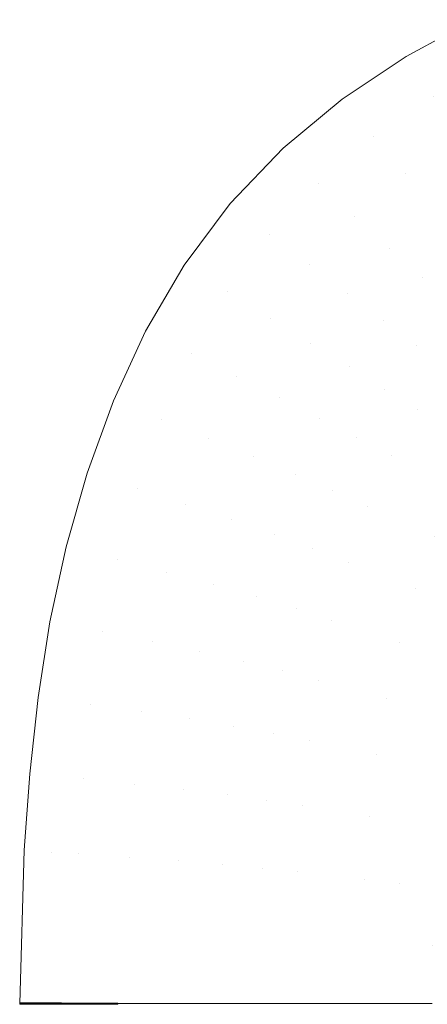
# Model space of a CAD drawing. Header units: centimetres. Extents: x -26.4 to 27.6, y -20.6 to 15.1.
# Tile 1 of 256: x -26.4 to -20.1, y -2.7 to 12.6. Entities that reach past the tile are written whole.
import ezdxf

# ---------------------------------------------------------------- set-up
doc = ezdxf.new("R2010")
doc.units = ezdxf.units.CM
doc.header["$LTSCALE"] = 2.54
doc.layers.add('Lucido design-1', color=7, linetype='Continuous')

# ---------------------------------------------------------------- blocks, each defined once
blk = doc.blocks.new('Gruppo-1')
at = {"color": 5, "linetype": 'Continuous', "lineweight": 9}
for points, invisible_edges in [([(-19.36, 12.584, -299.989), (-20.407, 12.012, -299.989), (-19.976, 11.39, -300.058)], 10), ([(-20.407, 12.012, -299.989), (-21.398, 11.349, -299.989), (-20.907, 10.76, -300.062)], 10), ([(-20.907, 10.76, -300.062), (-19.976, 11.39, -300.058), (-20.407, 12.012, -299.989)], 11), ([(-21.398, 11.349, -299.989), (-22.314, 10.586, -299.989), (-21.76, 10.043, -300.065)], 10), ([(-21.76, 10.043, -300.065), (-20.907, 10.76, -300.062), (-21.398, 11.349, -299.989)], 11), ([(-19.976, 11.39, -300.058), (-20.907, 10.76, -300.062), (-20.411, 10.197, -300.279)], 11), ([(-20.411, 10.197, -300.279), (-19.535, 10.795, -300.27), (-19.976, 11.39, -300.058)], 11), ([(-20.907, 10.76, -300.062), (-21.76, 10.043, -300.065), (-21.207, 9.523, -300.287)], 11), ([(-21.207, 9.523, -300.287), (-20.411, 10.197, -300.279), (-20.907, 10.76, -300.062)], 11), ([(-19.535, 10.795, -300.27), (-20.411, 10.197, -300.279), (-19.922, 9.665, -300.611)], 11), ([(-22.314, 10.586, -299.989), (-23.137, 9.723, -299.989), (-22.521, 9.239, -300.068)], 10), ([(-22.521, 9.239, -300.068), (-21.76, 10.043, -300.065), (-22.314, 10.586, -299.989)], 11), ([(-20.411, 10.197, -300.279), (-21.207, 9.523, -300.287), (-20.666, 9.03, -300.627)], 11), ([(-20.666, 9.03, -300.627), (-19.922, 9.665, -300.611), (-20.411, 10.197, -300.279)], 11), ([(-21.76, 10.043, -300.065), (-22.521, 9.239, -300.068), (-21.911, 8.773, -300.296)], 11), ([(-21.911, 8.773, -300.296), (-21.207, 9.523, -300.287), (-21.76, 10.043, -300.065)], 11), ([(-23.137, 9.723, -299.989), (-23.852, 8.769, -299.989), (-23.181, 8.35, -300.071)], 10), ([(-23.181, 8.35, -300.071), (-22.521, 9.239, -300.068), (-23.137, 9.723, -299.989)], 11), ([(-19.922, 9.665, -300.611), (-20.666, 9.03, -300.627), (-20.151, 8.568, -301.071)], 11), ([(-20.151, 8.568, -301.071), (-19.452, 9.168, -301.048), (-19.922, 9.665, -300.611)], 11), ([(-21.207, 9.523, -300.287), (-21.911, 8.773, -300.296), (-21.321, 8.329, -300.642)], 11), ([(-21.321, 8.329, -300.642), (-20.666, 9.03, -300.627), (-21.207, 9.523, -300.287)], 11), ([(-22.521, 9.239, -300.068), (-23.181, 8.35, -300.071), (-22.52, 7.945, -300.304)], 11), ([(-22.52, 7.945, -300.304), (-21.911, 8.773, -300.296), (-22.521, 9.239, -300.068)], 11), ([(-19.452, 9.168, -301.048), (-20.151, 8.568, -301.071), (-19.669, 8.14, -301.604)], 11), ([(-20.666, 9.03, -300.627), (-21.321, 8.329, -300.642), (-20.763, 7.91, -301.094)], 11), ([(-20.763, 7.91, -301.094), (-20.151, 8.568, -301.071), (-20.666, 9.03, -300.627)], 11), ([(-23.852, 8.769, -299.989), (-24.455, 7.74, -299.989), (-23.739, 7.386, -300.073)], 10), ([(-23.739, 7.386, -300.073), (-23.181, 8.35, -300.071), (-23.852, 8.769, -299.989)], 11), ([(-21.911, 8.773, -300.296), (-22.52, 7.945, -300.304), (-21.886, 7.556, -300.657)], 11), ([(-21.886, 7.556, -300.657), (-21.321, 8.329, -300.642), (-21.911, 8.773, -300.296)], 11), ([(-20.151, 8.568, -301.071), (-20.763, 7.91, -301.094), (-20.244, 7.52, -301.634)], 11), ([(-20.244, 7.52, -301.634), (-19.669, 8.14, -301.604), (-20.151, 8.568, -301.071)], 11), ([(-23.181, 8.35, -300.071), (-23.739, 7.386, -300.073), (-23.039, 7.041, -300.312)], 11), ([(-23.039, 7.041, -300.312), (-22.52, 7.945, -300.304), (-23.181, 8.35, -300.071)], 11), ([(-21.321, 8.329, -300.642), (-21.886, 7.556, -300.657), (-21.29, 7.186, -301.115)], 11), ([(-21.29, 7.186, -301.115), (-20.763, 7.91, -301.094), (-21.321, 8.329, -300.642)], 11), ([(-19.669, 8.14, -301.604), (-20.244, 7.52, -301.634), (-19.758, 7.158, -302.237)], 11), ([(-22.52, 7.945, -300.304), (-23.039, 7.041, -300.312), (-22.37, 6.708, -300.671)], 11), ([(-22.37, 6.708, -300.671), (-21.886, 7.556, -300.657), (-22.52, 7.945, -300.304)], 11), ([(-20.244, 7.52, -301.634), (-20.763, 7.91, -301.094), (-21.29, 7.186, -301.115)], 11), ([(-24.455, 7.74, -299.989), (-24.953, 6.657, -299.989), (-24.203, 6.362, -300.076)], 10), ([(-24.203, 6.362, -300.076), (-23.739, 7.386, -300.073), (-24.455, 7.74, -299.989)], 11), ([(-21.29, 7.186, -301.115), (-21.886, 7.556, -300.657), (-22.37, 6.708, -300.671)], 11), ([(-21.29, 7.186, -301.115), (-20.74, 6.839, -301.663), (-20.244, 7.52, -301.634)], 11), ([(-19.758, 7.158, -302.237), (-20.244, 7.52, -301.634), (-20.74, 6.839, -301.663)], 11), ([(-23.739, 7.386, -300.073), (-24.203, 6.362, -300.076), (-23.473, 6.072, -300.32)], 11), ([(-23.473, 6.072, -300.32), (-23.039, 7.041, -300.312), (-23.739, 7.386, -300.073)], 11), ([(-22.37, 6.708, -300.671), (-21.744, 6.389, -301.136), (-21.29, 7.186, -301.115)], 11), ([(-20.74, 6.839, -301.663), (-21.29, 7.186, -301.115), (-21.744, 6.389, -301.136)], 11), ([(-20.74, 6.839, -301.663), (-20.229, 6.515, -302.274), (-19.758, 7.158, -302.237)], 11), ([(-18.81, 6.503, -303.52), (-19.758, 7.158, -302.237), (-20.229, 6.515, -302.274)], 11), ([(-22.37, 6.708, -300.671), (-23.039, 7.041, -300.312), (-23.473, 6.072, -300.32)], 11), ([(-21.744, 6.389, -301.136), (-21.171, 6.086, -301.691), (-20.74, 6.839, -301.663)], 11), ([(-20.229, 6.515, -302.274), (-20.74, 6.839, -301.663), (-21.171, 6.086, -301.691)], 11), ([(-24.953, 6.657, -299.989), (-25.359, 5.535, -299.989), (-24.584, 5.292, -300.079)], 10), ([(-24.584, 5.292, -300.079), (-24.203, 6.362, -300.076), (-24.953, 6.657, -299.989)], 11), ([(-23.473, 6.072, -300.32), (-22.778, 5.79, -300.684), (-22.37, 6.708, -300.671)], 11), ([(-21.744, 6.389, -301.136), (-22.37, 6.708, -300.671), (-22.778, 5.79, -300.684)], 11), ([(-21.171, 6.086, -301.691), (-20.641, 5.8, -302.309), (-20.229, 6.515, -302.274)], 11), ([(-19.242, 5.92, -303.57), (-20.229, 6.515, -302.274), (-20.641, 5.8, -302.309)], 11), ([(-20.229, 6.515, -302.274), (-19.242, 5.92, -303.57), (-18.81, 6.503, -303.52)], 11), ([(-23.473, 6.072, -300.32), (-24.203, 6.362, -300.076), (-24.584, 5.292, -300.079)], 11), ([(-22.778, 5.79, -300.684), (-22.132, 5.518, -301.156), (-21.744, 6.389, -301.136)], 11), ([(-21.171, 6.086, -301.691), (-21.744, 6.389, -301.136), (-22.132, 5.518, -301.156)], 11), ([(-24.584, 5.292, -300.079), (-23.832, 5.051, -300.327), (-23.473, 6.072, -300.32)], 11), ([(-22.778, 5.79, -300.684), (-23.473, 6.072, -300.32), (-23.832, 5.051, -300.327)], 11), ([(-22.132, 5.518, -301.156), (-21.542, 5.258, -301.718), (-21.171, 6.086, -301.691)], 11), ([(-20.641, 5.8, -302.309), (-21.171, 6.086, -301.691), (-21.542, 5.258, -301.718)], 11), ([(-20.641, 5.8, -302.309), (-19.625, 5.268, -303.617), (-19.242, 5.92, -303.57)], 11), ([(-23.832, 5.051, -300.327), (-23.119, 4.815, -300.697), (-22.778, 5.79, -300.684)], 11), ([(-22.132, 5.518, -301.156), (-22.778, 5.79, -300.684), (-23.119, 4.815, -300.697)], 11), ([(-21.542, 5.258, -301.718), (-20.999, 5.009, -302.341), (-20.641, 5.8, -302.309)], 11), ([(-19.625, 5.268, -303.617), (-20.641, 5.8, -302.309), (-20.999, 5.009, -302.341)], 11), ([(-24.584, 5.292, -300.079), (-25.359, 5.535, -299.989), (-25.685, 4.388, -299.989)], 9), ([(-23.119, 4.815, -300.697), (-22.458, 4.586, -301.175), (-22.132, 5.518, -301.156)], 11), ([(-21.542, 5.258, -301.718), (-22.132, 5.518, -301.156), (-22.458, 4.586, -301.175)], 11), ([(-25.685, 4.388, -299.989), (-24.89, 4.191, -300.081), (-24.584, 5.292, -300.079)], 11), ([(-23.832, 5.051, -300.327), (-24.584, 5.292, -300.079), (-24.89, 4.191, -300.081)], 11), ([(-22.458, 4.586, -301.175), (-21.856, 4.364, -301.743), (-21.542, 5.258, -301.718)], 11), ([(-20.999, 5.009, -302.341), (-21.542, 5.258, -301.718), (-21.856, 4.364, -301.743)], 11), ([(-20.999, 5.009, -302.341), (-19.966, 4.54, -303.661), (-19.625, 5.268, -303.617)], 11), ([(-24.89, 4.191, -300.081), (-24.122, 3.994, -300.333), (-23.832, 5.051, -300.327)], 11), ([(-23.119, 4.815, -300.697), (-23.832, 5.051, -300.327), (-24.122, 3.994, -300.333)], 11), ([(-21.856, 4.364, -301.743), (-21.306, 4.151, -302.372), (-20.999, 5.009, -302.341)], 11), ([(-19.966, 4.54, -303.661), (-20.999, 5.009, -302.341), (-21.306, 4.151, -302.372)], 11), ([(-24.122, 3.994, -300.333), (-23.395, 3.8, -300.709), (-23.119, 4.815, -300.697)], 11), ([(-22.458, 4.586, -301.175), (-23.119, 4.815, -300.697), (-23.395, 3.8, -300.709)], 11), ([(-23.395, 3.8, -300.709), (-22.724, 3.61, -301.192), (-22.458, 4.586, -301.175)], 11), ([(-21.856, 4.364, -301.743), (-22.458, 4.586, -301.175), (-22.724, 3.61, -301.192)], 11), ([(-21.306, 4.151, -302.372), (-20.263, 3.744, -303.702), (-19.966, 4.54, -303.661)], 11), ([(-18.861, 4.095, -304.946), (-19.966, 4.54, -303.661), (-20.263, 3.744, -303.702)], 11), ([(-24.89, 4.191, -300.081), (-25.685, 4.388, -299.989), (-25.938, 3.222, -299.989)], 9), ([(-22.724, 3.61, -301.192), (-22.116, 3.426, -301.766), (-21.856, 4.364, -301.743)], 11), ([(-21.306, 4.151, -302.372), (-21.856, 4.364, -301.743), (-22.116, 3.426, -301.766)], 11), ([(-25.938, 3.222, -299.989), (-25.129, 3.069, -300.083), (-24.89, 4.191, -300.081)], 11), ([(-24.122, 3.994, -300.333), (-24.89, 4.191, -300.081), (-25.129, 3.069, -300.083)], 11), ([(-22.116, 3.426, -301.766), (-21.561, 3.246, -302.401), (-21.306, 4.151, -302.372)], 11), ([(-20.263, 3.744, -303.702), (-21.306, 4.151, -302.372), (-21.561, 3.246, -302.401)], 11), ([(-25.129, 3.069, -300.083), (-24.348, 2.916, -300.34), (-24.122, 3.994, -300.333)], 11), ([(-23.395, 3.8, -300.709), (-24.122, 3.994, -300.333), (-24.348, 2.916, -300.34)], 11), ([(-20.263, 3.744, -303.702), (-19.15, 3.351, -304.994), (-18.861, 4.095, -304.946)], 11), ([(-24.348, 2.916, -300.34), (-23.61, 2.762, -300.72), (-23.395, 3.8, -300.709)], 11), ([(-22.724, 3.61, -301.192), (-23.395, 3.8, -300.709), (-23.61, 2.762, -300.72)], 11), ([(-21.561, 3.246, -302.401), (-20.513, 2.899, -303.739), (-20.263, 3.744, -303.702)], 11), ([(-19.15, 3.351, -304.994), (-20.263, 3.744, -303.702), (-20.513, 2.899, -303.739)], 11), ([(-23.61, 2.762, -300.72), (-22.932, 2.611, -301.208), (-22.724, 3.61, -301.192)], 11), ([(-22.116, 3.426, -301.766), (-22.724, 3.61, -301.192), (-22.932, 2.611, -301.208)], 11), ([(-22.932, 2.611, -301.208), (-22.319, 2.462, -301.787), (-22.116, 3.426, -301.766)], 11), ([(-21.561, 3.246, -302.401), (-22.116, 3.426, -301.766), (-22.319, 2.462, -301.787)], 11), ([(-25.129, 3.069, -300.083), (-25.938, 3.222, -299.989), (-26.123, 2.044, -299.989)], 9), ([(-22.319, 2.462, -301.787), (-21.762, 2.316, -302.426), (-21.561, 3.246, -302.401)], 11), ([(-20.513, 2.899, -303.739), (-21.561, 3.246, -302.401), (-21.762, 2.316, -302.426)], 11), ([(-20.513, 2.899, -303.739), (-19.396, 2.559, -305.036), (-19.15, 3.351, -304.994)], 11), ([(-26.123, 2.044, -299.989), (-25.301, 1.936, -300.085), (-25.129, 3.069, -300.083)], 11), ([(-24.348, 2.916, -300.34), (-25.129, 3.069, -300.083), (-25.301, 1.936, -300.085)], 11), ([(-25.301, 1.936, -300.085), (-24.509, 1.826, -300.345), (-24.348, 2.916, -300.34)], 11), ([(-23.61, 2.762, -300.72), (-24.348, 2.916, -300.34), (-24.509, 1.826, -300.345)], 11), ([(-24.509, 1.826, -300.345), (-23.764, 1.714, -300.729), (-23.61, 2.762, -300.72)], 11), ([(-22.932, 2.611, -301.208), (-23.61, 2.762, -300.72), (-23.764, 1.714, -300.729)], 11), ([(-21.762, 2.316, -302.426), (-20.713, 2.029, -303.773), (-20.513, 2.899, -303.739)], 11), ([(-19.396, 2.559, -305.036), (-20.513, 2.899, -303.739), (-20.713, 2.029, -303.773)], 11), ([(-23.764, 1.714, -300.729), (-23.08, 1.601, -301.223), (-22.932, 2.611, -301.208)], 11), ([(-22.319, 2.462, -301.787), (-22.932, 2.611, -301.208), (-23.08, 1.601, -301.223)], 11), ([(-23.08, 1.601, -301.223), (-22.465, 1.489, -301.806), (-22.319, 2.462, -301.787)], 11), ([(-21.762, 2.316, -302.426), (-22.319, 2.462, -301.787), (-22.465, 1.489, -301.806)], 11), ([(-20.713, 2.029, -303.773), (-19.595, 1.744, -305.074), (-19.396, 2.559, -305.036)], 11), ([(-22.465, 1.489, -301.806), (-21.907, 1.377, -302.449), (-21.762, 2.316, -302.426)], 11), ([(-20.713, 2.029, -303.773), (-21.762, 2.316, -302.426), (-21.907, 1.377, -302.449)], 11), ([(-25.301, 1.936, -300.085), (-26.123, 2.044, -299.989), (-26.248, 0.858, -299.989)], 9), ([(-21.907, 1.377, -302.449), (-20.86, 1.153, -303.801), (-20.713, 2.029, -303.773)], 11), ([(-19.595, 1.744, -305.074), (-20.713, 2.029, -303.773), (-20.86, 1.153, -303.801)], 11), ([(-26.248, 0.858, -299.989), (-25.418, 0.779, -300.087), (-25.301, 1.936, -300.085)], 11), ([(-24.509, 1.826, -300.345), (-25.301, 1.936, -300.085), (-25.418, 0.779, -300.087)], 11), ([(-25.418, 0.779, -300.087), (-24.62, 0.698, -300.35), (-24.509, 1.826, -300.345)], 11), ([(-23.764, 1.714, -300.729), (-24.509, 1.826, -300.345), (-24.62, 0.698, -300.35)], 11), ([(-24.62, 0.698, -300.35), (-23.87, 0.616, -300.738), (-23.764, 1.714, -300.729)], 11), ([(-23.08, 1.601, -301.223), (-23.764, 1.714, -300.729), (-23.87, 0.616, -300.738)], 11), ([(-20.86, 1.153, -303.801), (-19.744, 0.924, -305.106), (-19.595, 1.744, -305.074)], 11), ([(-23.87, 0.616, -300.738), (-23.184, 0.533, -301.235), (-23.08, 1.601, -301.223)], 11), ([(-22.465, 1.489, -301.806), (-23.08, 1.601, -301.223), (-23.184, 0.533, -301.235)], 11), ([(-23.184, 0.533, -301.235), (-22.569, 0.449, -301.822), (-22.465, 1.489, -301.806)], 11), ([(-21.907, 1.377, -302.449), (-22.465, 1.489, -301.806), (-22.569, 0.449, -301.822)], 11), ([(-22.569, 0.449, -301.822), (-22.012, 0.365, -302.468), (-21.907, 1.377, -302.449)], 11), ([(-20.86, 1.153, -303.801), (-21.907, 1.377, -302.449), (-22.012, 0.365, -302.468)], 11), ([(-22.012, 0.365, -302.468), (-20.97, 0.196, -303.825), (-20.86, 1.153, -303.801)], 11), ([(-19.744, 0.924, -305.106), (-20.86, 1.153, -303.801), (-20.97, 0.196, -303.825)], 11), ([(-20.97, 0.196, -303.825), (-19.858, 0.022, -305.132), (-19.744, 0.924, -305.106)], 11), ([(-26.248, 0.858, -299.989), (-26.336, -0.332, -299.989), (-25.916, -0.359, -300.014)], 10), ([(-25.418, 0.779, -300.087), (-26.248, 0.858, -299.989), (-25.916, -0.359, -300.014)], 11), ([(-25.916, -0.359, -300.014), (-25.5, -0.386, -300.088), (-25.418, 0.779, -300.087)], 11), ([(-24.62, 0.698, -300.35), (-25.418, 0.779, -300.087), (-25.5, -0.386, -300.088)], 11), ([(-25.5, -0.386, -300.088), (-24.697, -0.441, -300.354), (-24.62, 0.698, -300.35)], 11), ([(-23.87, 0.616, -300.738), (-24.62, 0.698, -300.35), (-24.697, -0.441, -300.354)], 11), ([(-24.697, -0.441, -300.354), (-23.945, -0.496, -300.746), (-23.87, 0.616, -300.738)], 11), ([(-23.184, 0.533, -301.235), (-23.87, 0.616, -300.738), (-23.945, -0.496, -300.746)], 11), ([(-23.945, -0.496, -300.746), (-23.257, -0.553, -301.246), (-23.184, 0.533, -301.235)], 11), ([(-22.569, 0.449, -301.822), (-23.184, 0.533, -301.235), (-23.257, -0.553, -301.246)], 11), ([(-23.257, -0.553, -301.246), (-22.642, -0.609, -301.835), (-22.569, 0.449, -301.822)], 11), ([(-22.012, 0.365, -302.468), (-22.569, 0.449, -301.822), (-22.642, -0.609, -301.835)], 11), ([(-22.642, -0.609, -301.835), (-22.087, -0.667, -302.484), (-22.012, 0.365, -302.468)], 11), ([(-20.97, 0.196, -303.825), (-22.012, 0.365, -302.468), (-22.087, -0.667, -302.484)], 11), ([(-22.087, -0.667, -302.484), (-21.048, -0.782, -303.844), (-20.97, 0.196, -303.825)], 11), ([(-20.97, 0.196, -303.825), (-21.048, -0.782, -303.844), (-20.509, -0.841, -304.51)], 11), ([(-20.509, -0.841, -304.51), (-19.858, 0.022, -305.132), (-20.97, 0.196, -303.825)], 11), ([(-20.509, -0.841, -304.51), (-19.94, -0.9, -305.151), (-19.858, 0.022, -305.132)], 11), ([(-25.916, -0.359, -300.014), (-26.336, -0.332, -299.989), (-26.407, -2.716, -299.989)], 9), ([(-26.407, -2.716, -299.989), (-25.981, -2.716, -300.015), (-25.916, -0.359, -300.014)], 10), ([(-25.5, -0.386, -300.088), (-25.916, -0.359, -300.014), (-25.981, -2.716, -300.015)], 11), ([(-25.981, -2.716, -300.015), (-25.561, -2.716, -300.09), (-25.5, -0.386, -300.088)], 10), ([(-24.697, -0.441, -300.354), (-25.5, -0.386, -300.088), (-25.561, -2.716, -300.09)], 11), ([(-25.561, -2.716, -300.09), (-24.752, -2.716, -300.361), (-24.697, -0.441, -300.354)], 10), ([(-23.945, -0.496, -300.746), (-24.697, -0.441, -300.354), (-24.752, -2.716, -300.361)], 11), ([(-24.752, -2.716, -300.361), (-23.996, -2.716, -300.756), (-23.945, -0.496, -300.746)], 10), ([(-23.257, -0.553, -301.246), (-23.945, -0.496, -300.746), (-23.996, -2.716, -300.756)], 11), ([(-23.996, -2.716, -300.756), (-23.308, -2.716, -301.261), (-23.257, -0.553, -301.246)], 10), ([(-22.642, -0.609, -301.835), (-23.257, -0.553, -301.246), (-23.308, -2.716, -301.261)], 11), ([(-23.308, -2.716, -301.261), (-22.693, -2.716, -301.853), (-22.642, -0.609, -301.835)], 10), ([(-22.087, -0.667, -302.484), (-22.642, -0.609, -301.835), (-22.693, -2.716, -301.853)], 11), ([(-22.693, -2.716, -301.853), (-22.14, -2.716, -302.504), (-22.087, -0.667, -302.484)], 10), ([(-21.048, -0.782, -303.844), (-22.087, -0.667, -302.484), (-22.14, -2.716, -302.504)], 11), ([(-22.14, -2.716, -302.504), (-21.107, -2.716, -303.864), (-21.048, -0.782, -303.844)], 10), ([(-20.509, -0.841, -304.51), (-21.048, -0.782, -303.844), (-21.107, -2.716, -303.864)], 11), ([(-21.107, -2.716, -303.864), (-20.571, -2.716, -304.529), (-20.509, -0.841, -304.51)], 10), ([(-20.509, -0.841, -304.51), (-20.571, -2.716, -304.529), (-19.989, -1.814, -305.164)], 11), ([(-19.989, -1.814, -305.164), (-19.94, -0.9, -305.151), (-20.509, -0.841, -304.51)], 11), ([(-20.571, -2.716, -304.529), (-20.004, -2.716, -305.169), (-19.989, -1.814, -305.164)], 10), ([(-26.36, -2.706, -301.189), (-26.407, -2.716, -301.189), (-26.293, -2.716, -301.189)], 9), ([(-26.36, -2.706, -301.189), (-26.407, -2.706, -301.189), (-26.407, -2.716, -301.189)], 8), ([(-26.36, -2.726, -301.189), (-26.407, -2.716, -301.189), (-26.293, -2.716, -301.189)], 9), ([(-26.36, -2.726, -301.189), (-26.407, -2.726, -301.189), (-26.407, -2.716, -301.189)], 8), ([(-26.293, -2.716, -301.189), (-26.293, -2.706, -301.19), (-26.36, -2.706, -301.189)], 9), ([(-26.293, -2.716, -301.189), (-26.293, -2.726, -301.19), (-26.36, -2.726, -301.189)], 9), ([(-26.182, -2.706, -301.193), (-26.293, -2.706, -301.19), (-26.265, -2.716, -301.19)], 10), ([(-26.293, -2.706, -301.19), (-26.293, -2.716, -301.189), (-26.265, -2.716, -301.19)], 9), ([(-26.182, -2.726, -301.193), (-26.293, -2.726, -301.19), (-26.265, -2.716, -301.19)], 10), ([(-26.293, -2.726, -301.19), (-26.293, -2.716, -301.189), (-26.265, -2.716, -301.19)], 9), ([(-26.265, -2.716, -301.19), (-26.164, -2.716, -301.194), (-26.182, -2.706, -301.193)], 10), ([(-26.265, -2.716, -301.19), (-26.164, -2.716, -301.194), (-26.182, -2.726, -301.193)], 10), ([(-26.164, -2.716, -301.194), (-26.164, -2.706, -301.194), (-26.182, -2.706, -301.193)], 9), ([(-26.164, -2.716, -301.194), (-26.164, -2.726, -301.194), (-26.182, -2.726, -301.193)], 9), ([(-26.044, -2.706, -301.204), (-26.164, -2.706, -301.194), (-26.121, -2.716, -301.196)], 10), ([(-26.164, -2.706, -301.194), (-26.164, -2.716, -301.194), (-26.121, -2.716, -301.196)], 9), ([(-26.044, -2.726, -301.204), (-26.164, -2.726, -301.194), (-26.121, -2.716, -301.196)], 10), ([(-26.164, -2.726, -301.194), (-26.164, -2.716, -301.194), (-26.121, -2.716, -301.196)], 9), ([(-26.121, -2.716, -301.196), (-26.044, -2.716, -301.205), (-26.044, -2.706, -301.204)], 10), ([(-26.121, -2.716, -301.196), (-26.044, -2.716, -301.205), (-26.044, -2.726, -301.204)], 10), ([(-26.041, -2.706, -301.204), (-26.044, -2.716, -301.205), (-25.985, -2.716, -301.211)], 9), ([(-26.041, -2.706, -301.204), (-26.044, -2.706, -301.204), (-26.044, -2.716, -301.205)], 10), ([(-26.041, -2.726, -301.204), (-26.044, -2.716, -301.205), (-25.985, -2.716, -301.211)], 9), ([(-26.041, -2.726, -301.204), (-26.044, -2.726, -301.204), (-26.044, -2.716, -301.205)], 10), ([(-25.917, -2.706, -301.223), (-26.041, -2.706, -301.204), (-25.985, -2.716, -301.211)], 10), ([(-25.917, -2.726, -301.223), (-26.041, -2.726, -301.204), (-25.985, -2.716, -301.211)], 10), ([(-25.985, -2.716, -301.211), (-25.917, -2.716, -301.224), (-25.917, -2.706, -301.223)], 10), ([(-25.985, -2.716, -301.211), (-25.917, -2.716, -301.224), (-25.917, -2.726, -301.223)], 10), ([(-25.898, -2.706, -301.226), (-25.917, -2.716, -301.224), (-25.845, -2.716, -301.237)], 9), ([(-25.898, -2.706, -301.226), (-25.917, -2.706, -301.223), (-25.917, -2.716, -301.224)], 10), ([(-25.898, -2.726, -301.226), (-25.917, -2.716, -301.224), (-25.845, -2.716, -301.237)], 9), ([(-25.898, -2.726, -301.226), (-25.917, -2.726, -301.223), (-25.917, -2.716, -301.224)], 10), ([(-25.845, -2.716, -301.237), (-25.795, -2.706, -301.249), (-25.898, -2.706, -301.226)], 9), ([(-25.845, -2.716, -301.237), (-25.795, -2.726, -301.249), (-25.898, -2.726, -301.226)], 9), ([(-25.845, -2.716, -301.237), (-25.795, -2.716, -301.249), (-25.795, -2.706, -301.249)], 10), ([(-25.845, -2.716, -301.237), (-25.795, -2.716, -301.249), (-25.795, -2.726, -301.249)], 10), ([(-25.756, -2.706, -301.258), (-25.795, -2.716, -301.249), (-25.705, -2.716, -301.273)], 9), ([(-25.756, -2.706, -301.258), (-25.795, -2.706, -301.249), (-25.795, -2.716, -301.249)], 10), ([(-25.756, -2.726, -301.258), (-25.795, -2.716, -301.249), (-25.705, -2.716, -301.273)], 9), ([(-25.756, -2.726, -301.258), (-25.795, -2.726, -301.249), (-25.795, -2.716, -301.249)], 10), ([(-25.705, -2.716, -301.273), (-25.674, -2.707, -301.283), (-25.756, -2.706, -301.258)], 9), ([(-25.705, -2.716, -301.273), (-25.674, -2.726, -301.283), (-25.756, -2.726, -301.258)], 9), ([(-25.705, -2.716, -301.273), (-25.674, -2.716, -301.283), (-25.674, -2.707, -301.283)], 10), ([(-25.705, -2.716, -301.273), (-25.674, -2.716, -301.283), (-25.674, -2.726, -301.283)], 10), ([(-25.674, -2.716, -301.283), (-25.564, -2.716, -301.318), (-25.617, -2.707, -301.3)], 10), ([(-25.617, -2.707, -301.3), (-25.674, -2.707, -301.283), (-25.674, -2.716, -301.283)], 10), ([(-25.674, -2.716, -301.283), (-25.564, -2.716, -301.318), (-25.617, -2.726, -301.3)], 10), ([(-25.617, -2.726, -301.3), (-25.674, -2.726, -301.283), (-25.674, -2.716, -301.283)], 10), ([(-25.564, -2.716, -301.318), (-25.55, -2.707, -301.324), (-25.617, -2.707, -301.3)], 9), ([(-25.564, -2.716, -301.318), (-25.55, -2.726, -301.324), (-25.617, -2.726, -301.3)], 9), ([(-25.564, -2.716, -301.318), (-25.55, -2.716, -301.324), (-25.55, -2.707, -301.324)], 10), ([(-25.564, -2.716, -301.318), (-25.55, -2.716, -301.324), (-25.55, -2.726, -301.324)], 10), ([(-25.55, -2.716, -301.324), (-25.448, -2.716, -301.363), (-25.493, -2.707, -301.345)], 10), ([(-25.493, -2.707, -301.345), (-25.55, -2.707, -301.324), (-25.55, -2.716, -301.324)], 10), ([(-25.55, -2.716, -301.324), (-25.448, -2.716, -301.363), (-25.493, -2.726, -301.345)], 10), ([(-25.493, -2.726, -301.345), (-25.55, -2.726, -301.324), (-25.55, -2.716, -301.324)], 10), ([(-25.448, -2.716, -301.363), (-25.448, -2.707, -301.363), (-25.493, -2.707, -301.345)], 9), ([(-25.448, -2.716, -301.363), (-25.448, -2.726, -301.363), (-25.493, -2.726, -301.345)], 9), ([(-25.324, -2.707, -301.414), (-25.448, -2.707, -301.363), (-25.405, -2.716, -301.38)], 10), ([(-25.448, -2.707, -301.363), (-25.448, -2.716, -301.363), (-25.405, -2.716, -301.38)], 9), ([(-25.324, -2.726, -301.414), (-25.448, -2.726, -301.363), (-25.405, -2.716, -301.38)], 10), ([(-25.448, -2.726, -301.363), (-25.448, -2.716, -301.363), (-25.405, -2.716, -301.38)], 9), ([(-25.405, -2.716, -301.38), (-25.303, -2.716, -301.425), (-25.324, -2.707, -301.414)], 10), ([(-25.405, -2.716, -301.38), (-25.303, -2.716, -301.425), (-25.324, -2.726, -301.414)], 10), ([(-25.303, -2.716, -301.425), (-25.303, -2.707, -301.424), (-25.324, -2.707, -301.414)], 9), ([(-25.303, -2.716, -301.425), (-25.303, -2.726, -301.424), (-25.324, -2.726, -301.414)], 9), ([(-25.303, -2.707, -301.424), (-25.303, -2.716, -301.425), (-25.206, -2.716, -301.468)], 9), ([(-25.206, -2.716, -301.468), (-25.113, -2.707, -301.512), (-25.303, -2.707, -301.424)], 9), ([(-25.303, -2.726, -301.424), (-25.303, -2.716, -301.425), (-25.206, -2.716, -301.468)], 9), ([(-25.206, -2.716, -301.468), (-25.113, -2.726, -301.512), (-25.303, -2.726, -301.424)], 9), ([(-25.206, -2.716, -301.468), (-25.14, -2.716, -301.499), (-25.113, -2.707, -301.512)], 10), ([(-25.113, -2.726, -301.512), (-25.206, -2.716, -301.468), (-25.14, -2.716, -301.499)], 9), ([(-25.14, -2.716, -301.499), (-25.113, -2.716, -301.512), (-25.113, -2.707, -301.512)], 10), ([(-25.14, -2.716, -301.499), (-25.113, -2.716, -301.512), (-25.113, -2.726, -301.512)], 10), ([(-25.094, -2.707, -301.521), (-25.113, -2.716, -301.512), (-24.924, -2.716, -301.607)], 9), ([(-25.094, -2.707, -301.521), (-25.113, -2.707, -301.512), (-25.113, -2.716, -301.512)], 10), ([(-25.094, -2.726, -301.521), (-25.113, -2.716, -301.512), (-24.924, -2.716, -301.607)], 9), ([(-25.094, -2.726, -301.521), (-25.113, -2.726, -301.512), (-25.113, -2.716, -301.512)], 10), ([(-24.924, -2.716, -301.607), (-24.924, -2.707, -301.608), (-25.094, -2.707, -301.521)], 9), ([(-24.924, -2.716, -301.607), (-24.924, -2.726, -301.608), (-25.094, -2.726, -301.521)], 9), ([(-24.924, -2.707, -301.608), (-24.916, -2.716, -301.611), (-24.9, -2.716, -301.62)], 9), ([(-24.924, -2.707, -301.608), (-24.924, -2.716, -301.607), (-24.916, -2.716, -301.611)], 9), ([(-24.9, -2.716, -301.62), (-24.884, -2.707, -301.628), (-24.924, -2.707, -301.608)], 9), ([(-24.924, -2.726, -301.608), (-24.916, -2.716, -301.611), (-24.9, -2.716, -301.62)], 9), ([(-24.9, -2.716, -301.62), (-24.884, -2.726, -301.628), (-24.924, -2.726, -301.608)], 9), ([(-24.924, -2.726, -301.608), (-24.924, -2.716, -301.607), (-24.916, -2.716, -301.611)], 9), ([(-24.9, -2.716, -301.62), (-24.884, -2.716, -301.628), (-24.884, -2.707, -301.628)], 8), ([(-24.9, -2.716, -301.62), (-24.884, -2.716, -301.628), (-24.884, -2.726, -301.628)], 8)]:
    blk.add_3dface(points, dxfattribs=dict(at, invisible_edges=invisible_edges))
blk = doc.blocks.new('Gruppo-2-1')
at = {"color": 5}
blk.add_blockref('Gruppo-1', (0, 0), dxfattribs=at)

msp = doc.modelspace()

# ---------------------------------------------------------------- block references
at = {"layer": 'Lucido design-1', "color": 7}
msp.add_blockref('Gruppo-2-1', (0, 0), dxfattribs=at)

doc.saveas('drawing.dxf')
